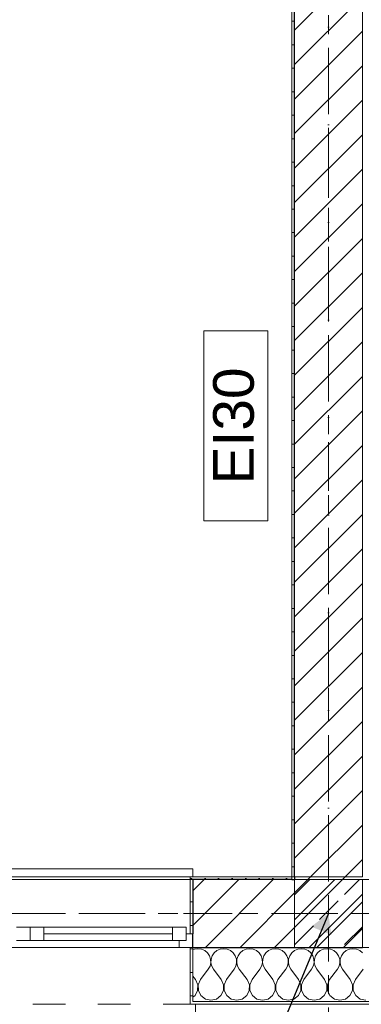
# Model space of a CAD drawing. Header units: millimetres. Extents: x -52968 to 399385, y -141133 to 110561.
# Tile 100 of 146: x 82866 to 84126, y -117378 to -113746. Entities that reach past the tile are written whole.
import ezdxf

# ---------------------------------------------------------------- set-up
doc = ezdxf.new("R2010")
doc.units = ezdxf.units.MM
for name, pattern in [('SIM-Wegliniec-21.07.2025-Parter$0$Kropki i Kreski', [360, 180, -90, 0, -90]), ('SIM-Wegliniec-21.07.2025-Parter$0$Przerywana', [240, 120, -120]), ('SIM-Wegliniec-21.07.2025-Parter$0$Przerywana długa', [390, 250, -140]), ('SIM-Wegliniec-21.07.2025-Parter$0$Przerywana podwójnie', [295, 125, -50, 70, -50])]:
    doc.linetypes.add(name, pattern=pattern)
doc.layers.add('_xref', color=250, linetype='Continuous')
for name, color, linetype, lineweight in [('SIM-Wegliniec-21.07.2025-Parter$0$Nowe_A-Balkony_Nr_pióra__89', 250, 'Continuous', 0), ('SIM-Wegliniec-21.07.2025-Parter$0$Nowe_A-Belki-Wieniec_Nr_pióra__69', 250, 'Continuous', 0), ('SIM-Wegliniec-21.07.2025-Parter$0$Nowe_A-Belki-Wieniec_Nr_pióra__90', 250, 'Continuous', 0), ('SIM-Wegliniec-21.07.2025-Parter$0$Nowe_A-Konstrukcja Opis_Nr_pióra__58', 250, 'Continuous', 0), ('SIM-Wegliniec-21.07.2025-Parter$0$Nowe_A-Konstrukcja_Nr_pióra__1', 250, 'Continuous', 0), ('SIM-Wegliniec-21.07.2025-Parter$0$Nowe_A-Osi_Nr_pióra__20', 250, 'Continuous', 0), ('SIM-Wegliniec-21.07.2025-Parter$0$Nowe_A-Posadzki_Nr_pióra__89', 250, 'Continuous', 0), ('SIM-Wegliniec-21.07.2025-Parter$0$Nowe_A-PPOŻ_Nr_pióra__20', 250, 'Continuous', 0), ('SIM-Wegliniec-21.07.2025-Parter$0$Nowe_A-Płyta-Grunt_Nr_pióra__89', 250, 'Continuous', 0), ('SIM-Wegliniec-21.07.2025-Parter$0$Nowe_A-Strefy-Parter_Nr_pióra__94', 250, 'Continuous', 0), ('SIM-Wegliniec-21.07.2025-Parter$0$Nowe_A-Ściany-Wewnętrzne', 250, 'Continuous', 0), ('SIM-Wegliniec-21.07.2025-Parter$0$Nowe_A-Ściany-Wewnętrzne_Nr_pióra__27', 250, 'Continuous', 0), ('SIM-Wegliniec-21.07.2025-Parter$0$Nowe_A-Ściany-Wewnętrzne_Nr_pióra__47', 250, 'Continuous', 0), ('SIM-Wegliniec-21.07.2025-Parter$0$Nowe_A-Ściany-Zewnętrzne', 250, 'Continuous', 0), ('SIM-Wegliniec-21.07.2025-Parter$0$Nowe_A-Ściany-Zewnętrzne_Nr_pióra__174', 250, 'Continuous', 0), ('SIM-Wegliniec-21.07.2025-Parter$0$Nowe_A-Ściany-Zewnętrzne_Nr_pióra__27', 250, 'Continuous', 0), ('SIM-Wegliniec-21.07.2025-Parter$0$Nowe_A-Ściany-Zewnętrzne_Nr_pióra__47', 250, 'Continuous', 0), ('SIM-Wegliniec-21.07.2025-Parter$0$Nowe_A-Ściany-Zewnętrzne_Nr_pióra__67', 250, 'Continuous', 0), ('SIM-Wegliniec-21.07.2025-Parter$0$Nowe_Okna Archicada_Nr_pióra__23', 250, 'Continuous', 0), ('SIM-Wegliniec-21.07.2025-Parter$0$Nowe_Okna Archicada_Nr_pióra__27', 250, 'Continuous', 0), ('SIM-Wegliniec-21.07.2025-Parter$0$Nowe_Okna Archicada_Nr_pióra__3', 250, 'Continuous', 0), ('SIM-Wegliniec-21.07.2025-Parter$0$Nowe_Okna Archicada_Nr_pióra__47', 250, 'Continuous', 0), ('SIM-Wegliniec-21.07.2025-Parter$0$Nowe_Znaczniki okien Archicada_Nr_pióra__7', 250, 'Continuous', 0)]:
    doc.layers.add(name, color=color, linetype=linetype, lineweight=lineweight)
doc.styles.add('SIM-Wegliniec-21.07.2025-Parter$0$STYL_AUTOMATYCZNY_1', font='arial.ttf')
doc.dimstyles.new('SIM-Wegliniec-21.07.2025-Parter$0$STYL_AUTOMATYCZNY__9', dxfattribs={"dimtxt": 0.18, "dimasz": 76, "dimexe": 0.18, "dimexo": 0.0625, "dimgap": 0, "dimtad": 0, "dimtih": 1, "dimtoh": 1, "dimdec": 4, "dimzin": 0, "dimdsep": 46, "dimcen": 0.09, "dimadec": 0, "dimazin": 0, "dimtfac": 1, "dimtdec": 4, "dimtmove": 0, "dimatfit": 3, "dimldrblk": 'SIM-Wegliniec-21.07.2025-Parter$0$ARROWHEAD_16', "dimfxl": 1, "dimtolj": 1, "dimtzin": 0, "dimarcsym": 0})
pattern_1 = [(0, (0, 0), (0, 86.60254), [0, -50]), (0, (25, 43.3), (0, 86.60254), [0, -50])]
pattern_2 = [(45, (0, 0), (-63.63961, 63.63961), [])]

# ---------------------------------------------------------------- blocks, each defined once
blk = doc.blocks.new('SIM-Wegliniec-21.07.2025-Parter$0$ARROWHEAD_16')
at = {"linetype": 'Continuous', "lineweight": 0}
blk.add_hatch(color=0, dxfattribs=at).paths.add_polyline_path([(-0.9093, 0.525), (0, 0), (-0.9093, -0.525)])
at = {"color": 0, "linetype": 'Continuous', "lineweight": 0}
blk.add_line((0, 0), (-1, 0), dxfattribs=at)
blk = doc.blocks.new('SIM-Wegliniec-21.07.2025-Parter')
at = {"layer": 'SIM-Wegliniec-21.07.2025-Parter$0$Nowe_A-Konstrukcja_Nr_pióra__1', "linetype": 'Continuous', "lineweight": 13}
h = blk.add_hatch(dxfattribs=at)
h.set_pattern_fill('Beton_zbrojony', color=256, style=0, pattern_type=2)
h.set_pattern_definition([(45, (0, 0), (-91.92388, 91.92388), []), (45, (-45.96, 45.96), (-91.92388, 91.92388), [97.5, -32.5])])
h.paths.add_polyline_path([(84130.1, -116917.6), (83880.1, -116917.6), (83880.1, -117167.6), (84130.1, -117167.6)])
at = {"layer": 'SIM-Wegliniec-21.07.2025-Parter$0$Nowe_A-Ściany-Wewnętrzne', "linetype": 'Continuous', "lineweight": 0}
h = blk.add_hatch(dxfattribs=at)
h.set_pattern_fill('Tynk', color=256, style=0, pattern_type=2)
h.set_pattern_definition(pattern_1)
h.paths.add_polyline_path([(83870.1, -112912.6), (83870.1, -116907.6), (83880.1, -116907.6), (83880.1, -112912.6)])
h = blk.add_hatch(dxfattribs=at)
h.set_pattern_fill('Bloczki_ceramiczne', color=256, style=0, pattern_type=2)
h.set_pattern_definition(pattern_2)
h.paths.add_polyline_path([(83880.1, -112902.6), (83880.1, -116907.6), (84130.1, -116907.6), (84130.1, -112902.6)])
at = {"layer": 'SIM-Wegliniec-21.07.2025-Parter$0$Nowe_A-Ściany-Wewnętrzne', "linetype": 'Continuous', "lineweight": 0, "true_color": 0x000000}
h = blk.add_hatch(dxfattribs=at)
h.set_pattern_fill('Tynk', color=18, style=0, pattern_type=2)
h.set_pattern_definition(pattern_1)
h.paths.add_polyline_path([(83880.1, -116907.6), (83870.1, -116907.6), (83870.1, -116917.6), (83880.1, -116917.6)])
at = {"layer": 'SIM-Wegliniec-21.07.2025-Parter$0$Nowe_A-Ściany-Wewnętrzne', "linetype": 'Continuous', "lineweight": 0}
h = blk.add_hatch(dxfattribs=at)
h.set_pattern_fill('Bloczki_ceramiczne', color=256, style=0, pattern_type=2)
h.set_pattern_definition(pattern_2)
h.paths.add_polyline_path([(84130.1, -116907.6), (83880.1, -116907.6), (83880.1, -116917.6), (84130.1, -116917.6)])
at = {"layer": 'SIM-Wegliniec-21.07.2025-Parter$0$Nowe_A-Ściany-Zewnętrzne', "linetype": 'Continuous', "lineweight": 0}
h = blk.add_hatch(dxfattribs=at)
h.set_pattern_fill('Tynk', color=256, style=0, pattern_type=2)
h.set_pattern_definition(pattern_1)
h.paths.add_polyline_path([(83505.1, -116907.6), (83495.1, -116907.6), (83495.1, -117117.6), (83505.1, -117117.6), (83505.1, -116917.6)])
h = blk.add_hatch(dxfattribs=at)
h.set_pattern_fill('Tynk', color=256, style=0, pattern_type=2)
h.set_pattern_definition(pattern_1)
h.paths.add_polyline_path([(83505.1, -116907.6), (83505.1, -116917.6), (83870.1, -116917.6), (83870.1, -116907.6)])
h = blk.add_hatch(dxfattribs=at)
h.set_pattern_fill('Bloczki_ceramiczne', color=256, style=0, pattern_type=2)
h.set_pattern_definition(pattern_2)
h.paths.add_polyline_path([(83505.1, -117117.6), (83505.1, -117167.6), (83880.1, -117167.6), (83880.1, -116917.6), (83505.1, -116917.6)])
h = blk.add_hatch(dxfattribs=at)
h.set_pattern_fill('Bloczki_ceramiczne', color=256, style=0, pattern_type=2)
h.set_pattern_definition(pattern_2)
h.paths.add_polyline_path([(84130.1, -116917.6), (83880.1, -116917.6), (83880.1, -117167.6), (84130.1, -117167.6)])
h = blk.add_hatch(dxfattribs=at)
h.set_pattern_fill('Tynk', color=256, style=0, pattern_type=2)
h.set_pattern_definition(pattern_1)
h.paths.add_polyline_path([(83495.1, -117377.6), (83505.1, -117377.6), (83505.1, -117367.6), (83505.1, -117167.6), (83495.1, -117167.6)])
at = {"layer": 'SIM-Wegliniec-21.07.2025-Parter$0$Nowe_A-Ściany-Zewnętrzne', "linetype": 'Continuous', "lineweight": 0, "true_color": 0x000000}
h = blk.add_hatch(dxfattribs=at)
h.set_pattern_fill('Tynk', color=18, style=0, pattern_type=2)
h.set_pattern_definition(pattern_1)
h.paths.add_polyline_path([(83505.1, -117377.6), (84805, -117377.6), (84805, -117367.6), (83505.1, -117367.6)])
at = {"layer": 'SIM-Wegliniec-21.07.2025-Parter$0$Nowe_A-Balkony_Nr_pióra__89', "linetype": 'Continuous', "lineweight": 13, "flags": 128}
blk.add_lwpolyline([(91030.1, -117167.6), (91030.1, -118877.6), (64980.1, -118877.6), (64980.1, -117167.6)], close=True, dxfattribs=at)
at = {"layer": 'SIM-Wegliniec-21.07.2025-Parter$0$Nowe_A-Belki-Wieniec_Nr_pióra__69', "linetype": 'SIM-Wegliniec-21.07.2025-Parter$0$Kropki i Kreski', "lineweight": 13}
for p, q in [((84005.1, -109542.6), (84005.1, -117042.6)), ((65105.1, -117042.6), (90905.1, -117042.6))]:
    blk.add_line(p, q, dxfattribs=at)
at = {"layer": 'SIM-Wegliniec-21.07.2025-Parter$0$Nowe_A-Belki-Wieniec_Nr_pióra__90', "linetype": 'SIM-Wegliniec-21.07.2025-Parter$0$Przerywana długa', "lineweight": 13}
for p, q in [((83880.1, -109667.6), (83880.1, -116917.6)), ((78130.1, -116917.6), (83880.1, -116917.6)), ((64980.1, -117167.6), (91030.1, -117167.6))]:
    blk.add_line(p, q, dxfattribs=at)
at = {"layer": 'SIM-Wegliniec-21.07.2025-Parter$0$Nowe_A-Konstrukcja_Nr_pióra__1', "linetype": 'Continuous', "lineweight": 13, "flags": 128}
blk.add_lwpolyline([(84130.1, -116917.6), (83880.1, -116917.6), (83880.1, -117167.6), (84130.1, -117167.6)], close=True, dxfattribs=at)
at = {"layer": 'SIM-Wegliniec-21.07.2025-Parter$0$Nowe_A-Osi_Nr_pióra__20', "linetype": 'SIM-Wegliniec-21.07.2025-Parter$0$Przerywana podwójnie', "lineweight": 13}
for p, q in [((84005.1, -95559.9), (84005.1, -117792.3)), ((63144.7, -117042.6), (90961.9, -117042.6))]:
    blk.add_line(p, q, dxfattribs=at)
at = {"layer": 'SIM-Wegliniec-21.07.2025-Parter$0$Nowe_A-Posadzki_Nr_pióra__89', "linetype": 'Continuous', "lineweight": 13, "flags": 128}
blk.add_lwpolyline([(72130.1, -116907.6), (84130.1, -116907.6), (84130.1, -109417.6), (72130.1, -109417.6), (72130.1, -109667.6), (74550.1, -109667.6), (74550.1, -112537.6), (72130.1, -112537.6), (72130.1, -109667.6)], close=True, dxfattribs=at)
at = {"layer": 'SIM-Wegliniec-21.07.2025-Parter$0$Nowe_A-PPOŻ_Nr_pióra__20', "linetype": 'Continuous', "lineweight": 13, "flags": 128}
blk.add_lwpolyline([(83545.2, -115595.1), (83545.2, -114893.8), (83780.9, -114893.8), (83780.9, -115595.1)], close=True, dxfattribs=at)
at = {"layer": 'SIM-Wegliniec-21.07.2025-Parter$0$Nowe_A-Płyta-Grunt_Nr_pióra__89', "linetype": 'Continuous', "lineweight": 13, "flags": 128}
blk.add_lwpolyline([(65230.1, -116917.6), (90780.1, -116917.6), (90780.1, -99167.6), (65230.1, -99167.6)], close=True, dxfattribs=at)
at = {"layer": 'SIM-Wegliniec-21.07.2025-Parter$0$Nowe_A-Strefy-Parter_Nr_pióra__94', "linetype": 'Continuous', "lineweight": 13, "flags": 128}
blk.add_lwpolyline([(81470.1, -112912.6), (81470.1, -116907.6), (83870.1, -116907.6), (83870.1, -112912.6)], close=True, dxfattribs=at)
at = {"layer": 'SIM-Wegliniec-21.07.2025-Parter$0$Nowe_A-Ściany-Wewnętrzne_Nr_pióra__27', "linetype": 'Continuous', "lineweight": 25}
blk.add_line((83880.1, -116907.6), (83880.1, -112912.6), dxfattribs=at)
at = {"layer": 'SIM-Wegliniec-21.07.2025-Parter$0$Nowe_A-Ściany-Wewnętrzne_Nr_pióra__47', "linetype": 'Continuous', "lineweight": 15, "flags": 128}
blk.add_lwpolyline([(83870.1, -112912.6), (83870.1, -116907.6)], dxfattribs=at)
at = {"layer": 'SIM-Wegliniec-21.07.2025-Parter$0$Nowe_A-Ściany-Zewnętrzne_Nr_pióra__174', "linetype": 'Continuous', "lineweight": 5}
for p, q in [((83510.8, -117174.2), (83505.1, -117176.7)), ((83523.8, -117172.4), (83510.8, -117174.2)), ((83536.8, -117174.2), (83523.8, -117172.4)), ((83548.8, -117179.5), (83536.8, -117174.2)), ((83606, -117174.2), (83594, -117179.5)), ((83619, -117172.4), (83606, -117174.2)), ((83632.1, -117174.2), (83619, -117172.4)), ((83644.1, -117179.5), (83632.1, -117174.2)), ((83701.3, -117174.2), (83689.3, -117179.5)), ((83714.3, -117172.4), (83701.3, -117174.2)), ((83727.3, -117174.2), (83714.3, -117172.4)), ((83739.3, -117179.5), (83727.3, -117174.2)), ((83796.5, -117174.2), (83784.5, -117179.5)), ((83809.5, -117172.4), (83796.5, -117174.2)), ((83822.5, -117174.2), (83809.5, -117172.4)), ((83834.6, -117179.5), (83822.5, -117174.2)), ((83891.7, -117174.2), (83879.7, -117179.5)), ((83904.8, -117172.4), (83891.7, -117174.2)), ((83917.8, -117174.2), (83904.8, -117172.4)), ((83929.8, -117179.5), (83917.8, -117174.2)), ((83987, -117174.2), (83975, -117179.5)), ((84000, -117172.4), (83987, -117174.2)), ((84013, -117174.2), (84000, -117172.4)), ((84025, -117179.5), (84013, -117174.2)), ((84082.2, -117174.2), (84070.2, -117179.5)), ((84095.2, -117172.4), (84082.2, -117174.2)), ((84108.3, -117174.2), (84095.2, -117172.4)), ((84120.3, -117179.5), (84108.3, -117174.2)), ((83559, -117187.9), (83548.8, -117179.5)), ((83566.4, -117198.7), (83559, -117187.9)), ((83570.6, -117211.1), (83566.4, -117198.7)), ((83571.2, -117224.3), (83570.6, -117211.1)), ((83572.3, -117211.1), (83571.6, -117224.3)), ((83576.5, -117198.7), (83572.3, -117211.1)), ((83583.9, -117187.9), (83576.5, -117198.7)), ((83594, -117179.5), (83583.9, -117187.9)), ((83654.2, -117187.9), (83644.1, -117179.5)), ((83661.6, -117198.7), (83654.2, -117187.9)), ((83665.8, -117211.1), (83661.6, -117198.7)), ((83666.5, -117224.3), (83665.8, -117211.1)), ((83667.5, -117211.1), (83666.9, -117224.3)), ((83671.7, -117198.7), (83667.5, -117211.1)), ((83679.1, -117187.9), (83671.7, -117198.7)), ((83689.3, -117179.5), (83679.1, -117187.9)), ((83749.4, -117187.9), (83739.3, -117179.5)), ((83756.9, -117198.7), (83749.4, -117187.9)), ((83761.1, -117211.1), (83756.9, -117198.7)), ((83761.7, -117224.3), (83761.1, -117211.1)), ((83762.7, -117211.1), (83762.1, -117224.3)), ((83766.9, -117198.7), (83762.7, -117211.1)), ((83774.4, -117187.9), (83766.9, -117198.7)), ((83784.5, -117179.5), (83774.4, -117187.9)), ((83844.7, -117187.9), (83834.6, -117179.5)), ((83852.1, -117198.7), (83844.7, -117187.9)), ((83856.3, -117211.1), (83852.1, -117198.7)), ((83857, -117224.3), (83856.3, -117211.1)), ((83858, -117211.1), (83857.3, -117224.3)), ((83862.2, -117198.7), (83858, -117211.1)), ((83869.6, -117187.9), (83862.2, -117198.7)), ((83879.7, -117179.5), (83869.6, -117187.9)), ((83939.9, -117187.9), (83929.8, -117179.5)), ((83947.4, -117198.7), (83939.9, -117187.9)), ((83951.6, -117211.1), (83947.4, -117198.7)), ((83952.2, -117224.3), (83951.6, -117211.1)), ((83953.2, -117211.1), (83952.6, -117224.3)), ((83957.4, -117198.7), (83953.2, -117211.1)), ((83964.8, -117187.9), (83957.4, -117198.7)), ((83975, -117179.5), (83964.8, -117187.9)), ((84035.2, -117187.9), (84025, -117179.5)), ((84042.6, -117198.7), (84035.2, -117187.9)), ((84046.8, -117211.1), (84042.6, -117198.7)), ((84047.4, -117224.3), (84046.8, -117211.1)), ((84048.4, -117211.1), (84047.8, -117224.3)), ((84052.6, -117198.7), (84048.4, -117211.1)), ((84060.1, -117187.9), (84052.6, -117198.7)), ((84070.2, -117179.5), (84060.1, -117187.9)), ((84130.4, -117187.9), (84120.3, -117179.5)), ((83533.3, -117286.6), (83561.9, -117248.6)), ((83561.9, -117248.6), (83568.3, -117237.1)), ((83568.3, -117237.1), (83571.2, -117224.3)), ((83571.6, -117224.3), (83574.6, -117237.1)), ((83574.6, -117237.1), (83581, -117248.6)), ((83609.5, -117286.6), (83581, -117248.6)), ((83628.6, -117286.6), (83657.1, -117248.6)), ((83657.1, -117248.6), (83663.5, -117237.1)), ((83663.5, -117237.1), (83666.5, -117224.3)), ((83666.9, -117224.3), (83669.8, -117237.1)), ((83669.8, -117237.1), (83676.2, -117248.6)), ((83704.8, -117286.6), (83676.2, -117248.6)), ((83723.8, -117286.6), (83752.4, -117248.6)), ((83752.4, -117248.6), (83758.7, -117237.1)), ((83758.7, -117237.1), (83761.7, -117224.3)), ((83762.1, -117224.3), (83765.1, -117237.1)), ((83765.1, -117237.1), (83771.4, -117248.6)), ((83800, -117286.6), (83771.4, -117248.6)), ((83819, -117286.6), (83847.6, -117248.6)), ((83847.6, -117248.6), (83854, -117237.1)), ((83854, -117237.1), (83857, -117224.3)), ((83857.3, -117224.3), (83860.3, -117237.1)), ((83860.3, -117237.1), (83866.7, -117248.6)), ((83895.2, -117286.6), (83866.7, -117248.6)), ((83914.3, -117286.6), (83942.9, -117248.6)), ((83942.9, -117248.6), (83949.2, -117237.1)), ((83949.2, -117237.1), (83952.2, -117224.3)), ((83952.6, -117224.3), (83955.5, -117237.1)), ((83955.5, -117237.1), (83961.9, -117248.6)), ((83990.5, -117286.6), (83961.9, -117248.6)), ((84009.5, -117286.6), (84038.1, -117248.6)), ((84038.1, -117248.6), (84044.5, -117237.1)), ((84044.5, -117237.1), (84047.4, -117224.3)), ((84047.8, -117224.3), (84050.8, -117237.1)), ((84050.8, -117237.1), (84057.1, -117248.6)), ((84085.7, -117286.6), (84057.1, -117248.6)), ((84104.8, -117286.6), (84133.3, -117248.6)), ((83514.3, -117286.6), (83505.1, -117274.4)), ((83522.9, -117305.7), (83514.3, -117286.6)), ((83533.3, -117286.6), (83524.8, -117305.7)), ((83618.1, -117305.7), (83609.5, -117286.6)), ((83628.6, -117286.6), (83620, -117305.7)), ((83713.3, -117305.7), (83704.8, -117286.6)), ((83723.8, -117286.6), (83715.2, -117305.7)), ((83808.6, -117305.7), (83800, -117286.6)), ((83819, -117286.6), (83810.5, -117305.7)), ((83903.8, -117305.7), (83895.2, -117286.6)), ((83914.3, -117286.6), (83905.7, -117305.7)), ((83999, -117305.7), (83990.5, -117286.6)), ((84009.5, -117286.6), (84001, -117305.7)), ((84094.3, -117305.7), (84085.7, -117286.6)), ((84104.8, -117286.6), (84096.2, -117305.7)), ((83522.4, -117326.6), (83522.9, -117305.7)), ((83524.8, -117305.7), (83525.2, -117326.6)), ((83617.7, -117326.6), (83618.1, -117305.7)), ((83620, -117305.7), (83620.4, -117326.6)), ((83712.9, -117326.6), (83713.3, -117305.7)), ((83715.2, -117305.7), (83715.7, -117326.6)), ((83808.1, -117326.6), (83808.6, -117305.7)), ((83810.5, -117305.7), (83810.9, -117326.6)), ((83903.4, -117326.6), (83903.8, -117305.7)), ((83905.7, -117305.7), (83906.2, -117326.6)), ((83998.6, -117326.6), (83999, -117305.7)), ((84001, -117305.7), (84001.4, -117326.6)), ((84093.8, -117326.6), (84094.3, -117305.7)), ((84096.2, -117305.7), (84096.6, -117326.6)), ((83505.1, -117351.6), (83513.1, -117345.3)), ((83513.1, -117345.3), (83522.4, -117326.6)), ((83525.2, -117326.6), (83534.6, -117345.3)), ((83534.6, -117345.3), (83551, -117358.2)), ((83551, -117358.2), (83571.4, -117362.8)), ((83571.4, -117362.8), (83591.8, -117358.2)), ((83591.8, -117358.2), (83608.3, -117345.3)), ((83608.3, -117345.3), (83617.7, -117326.6)), ((83620.4, -117326.6), (83629.8, -117345.3)), ((83629.8, -117345.3), (83646.3, -117358.2)), ((83646.3, -117358.2), (83666.7, -117362.8)), ((83666.7, -117362.8), (83687.1, -117358.2)), ((83687.1, -117358.2), (83703.5, -117345.3)), ((83703.5, -117345.3), (83712.9, -117326.6)), ((83715.7, -117326.6), (83725, -117345.3)), ((83725, -117345.3), (83741.5, -117358.2)), ((83741.5, -117358.2), (83761.9, -117362.8)), ((83761.9, -117362.8), (83782.3, -117358.2)), ((83782.3, -117358.2), (83798.8, -117345.3)), ((83798.8, -117345.3), (83808.1, -117326.6)), ((83810.9, -117326.6), (83820.3, -117345.3)), ((83820.3, -117345.3), (83836.7, -117358.2)), ((83836.7, -117358.2), (83857.1, -117362.8)), ((83857.1, -117362.8), (83877.5, -117358.2)), ((83877.5, -117358.2), (83894, -117345.3)), ((83894, -117345.3), (83903.4, -117326.6)), ((83906.2, -117326.6), (83915.5, -117345.3)), ((83915.5, -117345.3), (83932, -117358.2)), ((83932, -117358.2), (83952.4, -117362.8)), ((83952.4, -117362.8), (83972.8, -117358.2)), ((83972.8, -117358.2), (83989.3, -117345.3)), ((83989.3, -117345.3), (83998.6, -117326.6)), ((84001.4, -117326.6), (84010.7, -117345.3)), ((84010.7, -117345.3), (84027.2, -117358.2)), ((84027.2, -117358.2), (84047.6, -117362.8)), ((84047.6, -117362.8), (84068, -117358.2)), ((84068, -117358.2), (84084.5, -117345.3)), ((84084.5, -117345.3), (84093.8, -117326.6)), ((84096.6, -117326.6), (84106, -117345.3)), ((84106, -117345.3), (84122.5, -117358.2)), ((84122.5, -117358.2), (84142.9, -117362.8))]:
    blk.add_line(p, q, dxfattribs=at)
at = {"layer": 'SIM-Wegliniec-21.07.2025-Parter$0$Nowe_A-Ściany-Zewnętrzne_Nr_pióra__27', "linetype": 'Continuous', "lineweight": 25}
for p, q in [((83870.1, -116917.6), (83505.1, -116917.6)), ((83505.1, -116917.6), (83505.1, -117117.6)), ((83870.1, -116917.6), (83880.1, -116917.6)), ((83870.1, -116917.6), (83880.1, -116917.6)), ((83880.1, -116907.6), (83880.1, -116917.6)), ((83505.1, -117167.6), (83505.1, -117117.6)), ((83505.1, -117167.6), (83880.1, -117167.6)), ((83880.1, -117167.6), (84130.1, -117167.6))]:
    blk.add_line(p, q, dxfattribs=at)
at = {"layer": 'SIM-Wegliniec-21.07.2025-Parter$0$Nowe_A-Ściany-Zewnętrzne_Nr_pióra__47', "linetype": 'Continuous', "lineweight": 15}
for p, q in [((83495.1, -117117.6), (83495.1, -116907.6)), ((83505.1, -116907.6), (83495.1, -116907.6)), ((83870.1, -116907.6), (83870.1, -116917.6)), ((83870.1, -116907.6), (83870.1, -116917.6)), ((83505.1, -117117.6), (83495.1, -117117.6)), ((83495.1, -117167.6), (83495.1, -117377.6)), ((83505.1, -117167.6), (83495.1, -117167.6)), ((83505.1, -117377.6), (83495.1, -117377.6)), ((83505.1, -117377.6), (83515.1, -117377.6))]:
    blk.add_line(p, q, dxfattribs=at)
at = {"layer": 'SIM-Wegliniec-21.07.2025-Parter$0$Nowe_A-Ściany-Zewnętrzne_Nr_pióra__47', "linetype": 'Continuous', "lineweight": 15, "flags": 128}
for points in [[(83870.1, -116907.6), (83505.1, -116907.6)], [(83505.1, -117377.6), (84805, -117377.6)]]:
    blk.add_lwpolyline(points, dxfattribs=at)
at = {"layer": 'SIM-Wegliniec-21.07.2025-Parter$0$Nowe_A-Ściany-Zewnętrzne_Nr_pióra__67', "linetype": 'Continuous', "lineweight": 13}
for q in [(83505.1, -117167.6), (84805, -117367.6)]:
    blk.add_line((83505.1, -117367.6), q, dxfattribs=at)
at = {"layer": 'SIM-Wegliniec-21.07.2025-Parter$0$Nowe_Okna Archicada_Nr_pióra__23', "linetype": 'Continuous', "lineweight": 15}
for p, q in [((82855.1, -117092.6), (82905.1, -117092.6)), ((82905.1, -117092.6), (82905.1, -117142.6)), ((82905.1, -117092.6), (82955.1, -117092.6)), ((82905.1, -117142.6), (82905.1, -117092.6)), ((82955.1, -117092.6), (82955.1, -117142.6)), ((82955.1, -117092.6), (83430.1, -117092.6)), ((83430.1, -117142.6), (83430.1, -117092.6)), ((83430.1, -117092.6), (83480.1, -117092.6)), ((83480.1, -117092.6), (83480.1, -117142.6)), ((82955.1, -117117.6), (83430.1, -117117.6)), ((83480.1, -117142.6), (83480.1, -117117.6)), ((83480.1, -117117.6), (83505.1, -117117.6)), ((82905.1, -117142.6), (82855.1, -117142.6)), ((82955.1, -117142.6), (82905.1, -117142.6)), ((83430.1, -117142.6), (82955.1, -117142.6)), ((83480.1, -117142.6), (83430.1, -117142.6)), ((83455.1, -117167.6), (83455.1, -117142.6)), ((83455.1, -117142.6), (83480.1, -117142.6)), ((83505.1, -117167.6), (83455.1, -117167.6))]:
    blk.add_line(p, q, dxfattribs=at)
at = {"layer": 'SIM-Wegliniec-21.07.2025-Parter$0$Nowe_Okna Archicada_Nr_pióra__27', "linetype": 'Continuous', "lineweight": 25}
blk.add_line((83505.1, -117167.6), (83505.1, -117117.6), dxfattribs=at)
blk.add_line((83505.1, -117167.6), (83505.1, -117117.6), dxfattribs=at)
at = {"layer": 'SIM-Wegliniec-21.07.2025-Parter$0$Nowe_Okna Archicada_Nr_pióra__3', "linetype": 'Continuous', "lineweight": 13}
for p, q in [((81705.1, -116877.6), (83505.1, -116877.6)), ((83505.1, -116877.6), (83505.1, -116907.6)), ((82955.1, -117092.6), (83430.1, -117092.6)), ((82905.1, -117167.6), (81755.1, -117167.6)), ((83455.1, -117167.6), (82905.1, -117167.6)), ((83515.1, -117407.6), (83515.1, -117377.6))]:
    blk.add_line(p, q, dxfattribs=at)
at = {"layer": 'SIM-Wegliniec-21.07.2025-Parter$0$Nowe_Okna Archicada_Nr_pióra__3', "linetype": 'SIM-Wegliniec-21.07.2025-Parter$0$Przerywana', "lineweight": 13}
for p, q in [((81715.1, -116907.6), (83495.1, -116907.6)), ((81715.1, -117377.6), (83495.1, -117377.6))]:
    blk.add_line(p, q, dxfattribs=at)
at = {"layer": 'SIM-Wegliniec-21.07.2025-Parter$0$Nowe_Okna Archicada_Nr_pióra__47', "linetype": 'Continuous', "lineweight": 15}
for p, q in [((83505.1, -116907.6), (83495.1, -116907.6)), ((83495.1, -117117.6), (83495.1, -116907.6)), ((83495.1, -117167.6), (83495.1, -117377.6)), ((83505.1, -117377.6), (83495.1, -117377.6)), ((83505.1, -117377.6), (83515.1, -117377.6))]:
    blk.add_line(p, q, dxfattribs=at)
at = {"layer": 'SIM-Wegliniec-21.07.2025-Parter$0$Nowe_A-PPOŻ_Nr_pióra__20', "linetype": 'Continuous', "lineweight": 13, "insert": (83655.8, -115244.5), "char_height": 150, "attachment_point": 5, "rotation": 90, "style": 'SIM-Wegliniec-21.07.2025-Parter$0$STYL_AUTOMATYCZNY_1'}
blk.add_mtext('\\A1;{\\pqc;\\fArial|b0|i0|c238|p0;\\W1.000000;EI\\fArial|b0|i0|c238|p0;\\W1.000000;3\\fArial|b0|i0|c238|p0;\\W1.000000;0}', dxfattribs=at)
at = {"layer": 'SIM-Wegliniec-21.07.2025-Parter$0$Nowe_Znaczniki okien Archicada_Nr_pióra__7', "lineweight": 13, "insert": (82390.6, -116866.7), "char_height": 125, "attachment_point": 7, "style": 'SIM-Wegliniec-21.07.2025-Parter$0$STYL_AUTOMATYCZNY_1'}
blk.add_mtext('\\A1;{\\pql;\\pt0;\\fArial|b0|i0|c238|p0;\\W1.000000;hp 90\\fArial|b0|i0|c238|p0;\\W1.000000;\\A1{\\H.66x;\\S^  ;}\\fArial|b0|i0|c238|p0;\\W1.000000;\\fArial|b0|i0|c238|p0;\\W1.000000;}', dxfattribs=at)
at = {"layer": 'SIM-Wegliniec-21.07.2025-Parter$0$Nowe_A-Konstrukcja Opis_Nr_pióra__58', "linetype": 'Continuous', "lineweight": 13, "annotation_type": 0, "has_hookline": 1, "hookline_direction": 1, "text_width": 574.1, "horizontal_direction": (1, -1e-06, 0)}
blk.add_leader([(84005.1, -117042.6), (83743.8, -117673.4), (83586, -117673.4)], dimstyle='SIM-Wegliniec-21.07.2025-Parter$0$STYL_AUTOMATYCZNY__9', dxfattribs=at)

msp = doc.modelspace()

# ---------------------------------------------------------------- block references
at = {"layer": '_xref'}
msp.add_blockref('SIM-Wegliniec-21.07.2025-Parter', (0, 0), dxfattribs=at)

doc.saveas('drawing.dxf')
